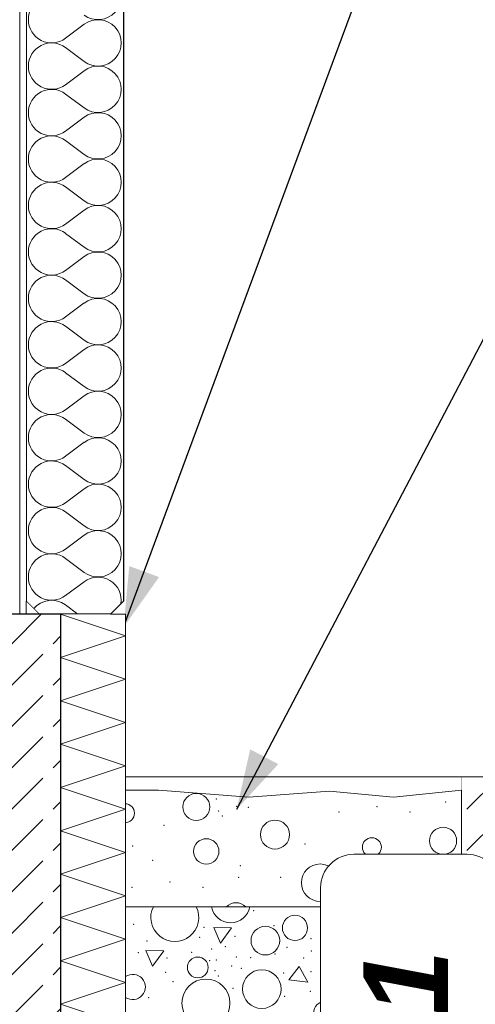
# Model space of a CAD drawing. Header units: millimetres. Extents: x -12989 to 381814, y -50461 to 30884.
# Tile 89 of 111: x 378376 to 379076, y -46261 to -44746. Entities that reach past the tile are written whole.
import ezdxf

# ---------------------------------------------------------------- set-up
doc = ezdxf.new("R2010")
doc.units = ezdxf.units.MM
doc.header["$MEASUREMENT"] = 0
doc.linetypes.add('Wipeout_Contour', pattern=[1000, 0, -1000])
for name, color, linetype, lineweight in [('0_Nr_pióra__21', 7, 'Continuous', 25), ('A_OPASKA_Nr_pióra__1', 7, 'Continuous', 13), ('A_OPASKA_Nr_pióra__7', 7, 'Continuous', 13), ('A_OPASKA_Nr_pióra__90', 7, 'Continuous', 13), ('A_OZN_ODNOSNIKI_Nr_pióra__6', 7, 'Continuous', 13), ('A_OZN_ODNOSNIKI_Nr_pióra__85', 7, 'Continuous', 13), ('A_WYPEŁNIENIA RYSUNKI_Nr_pióra__18', 9, 'Continuous', 13), ('AS_Belki.Import IFC_Nr_pióra__88', 7, 'Continuous', 13), ('Nowe_A__SCIANY_Nr_pióra__27', 7, 'Continuous', 25), ('Nowe_A__SCIANY_Nr_pióra__47', 7, 'Continuous', 15), ('Nowe_A__STROPY_Nr_pióra__69', 7, 'Continuous', 13), ('Nowe_A_OZN_ODNOSNIKI_Nr_pióra__85', 7, 'Continuous', 13), ('Nowe_A_WYM_Nr_pióra__1', 7, 'Continuous', 13), ('Nowe_A_WYM_Nr_pióra__45', 7, 'Continuous', 15), ('Nowe_A_WYM_Nr_pióra__85', 7, 'Continuous', 13)]:
    doc.layers.add(name, color=color, linetype=linetype, lineweight=lineweight)
for name, color, linetype in [('A_OPASKA', 7, 'Continuous'), ('A_OZN_ODNOSNIKI', 7, 'Continuous'), ('A_WYPEŁNIENIA RYSUNKI', 7, 'Continuous'), ('AS_Belki.Import IFC', 7, 'Continuous'), ('Nowe_A__SCIANY', 7, 'Continuous'), ('Nowe_A__STROPY', 7, 'Continuous'), ('Nowe_A_WYM', 7, 'Continuous')]:
    doc.layers.add(name, color=color, linetype=linetype)
for name, color, linetype, lineweight, true_color in [('A_OPASKA_Nr_pióra__163', 7, 'Continuous', 5, 0x6a6a6a), ('A_OPASKA_Nr_pióra__178', 7, 'Continuous', 5, 0x6a6a6a), ('Nowe_A__SCIANY_Nr_pióra__169', 7, 'Continuous', 5, 0x6a6a6a), ('Nowe_A__SCIANY_Nr_pióra__174', 7, 'Continuous', 5, 0x6a6a6a), ('Nowe_A__STROPY_Nr_pióra__169', 7, 'Continuous', 5, 0x6a6a6a), ('Nowe_A__STROPY_Nr_pióra__178', 7, 'Continuous', 5, 0x6a6a6a)]:
    doc.layers.add(name, color=color, linetype=linetype, lineweight=lineweight, true_color=true_color)
doc.styles.add('STYL_AUTOMATYCZNY_4', font='arial.ttf')
doc.styles.add('STYL_AUTOMATYCZNY_8', font='arial.ttf')
doc.dimstyles.new('STYL_AUTOMATYCZNY__2', dxfattribs={"dimtxt": 139.999998, "dimasz": 57, "dimexe": 0.18, "dimexo": 0.0625, "dimgap": 0, "dimtad": 1, "dimdec": 0, "dimlfac": 0.1, "dimzin": 0, "dimdsep": 46, "dimtxsty": 'STYL_AUTOMATYCZNY_4', "dimblk": 'ARROWHEAD_6', "dimblk1": 'ARROWHEAD_6', "dimblk2": 'ARROWHEAD_6', "dimcen": 0.09, "dimse1": 1, "dimse2": 1, "dimclrd": 7, "dimclre": 7, "dimclrt": 7, "dimadec": 0, "dimazin": 0, "dimtfac": 1, "dimtdec": 4, "dimtmove": 0, "dimatfit": 3, "dimfxl": 0, "dimtolj": 1, "dimtzin": 0, "dimarcsym": 0})
doc.dimstyles.new('STYL_AUTOMATYCZNY__3', dxfattribs={"dimtxt": 0.18, "dimasz": 91.2, "dimexe": 0.18, "dimexo": 0.0625, "dimgap": 0, "dimtad": 0, "dimtih": 1, "dimtoh": 1, "dimdec": 4, "dimzin": 0, "dimdsep": 46, "dimcen": 0.09, "dimadec": 0, "dimazin": 0, "dimtfac": 1, "dimtdec": 4, "dimtmove": 0, "dimatfit": 3, "dimldrblk": 'ARROWHEAD_5', "dimfxl": 0, "dimtolj": 1, "dimtzin": 0, "dimarcsym": 0})
pattern_1 = [(0, (363535.4, -45960.6), (0, 233.827), [14.625, -120.375]), (0, (363602.9, -45843.68), (0, 233.827), [14.625, -120.375]), (60, (363535.4, -45960.6), (-202.5, 116.9134), [14.625, -120.375]), (60, (363670.4, -45960.6), (-202.5, 116.9134), [14.625, -120.375]), (120, (363550.03, -45960.6), (202.5, 116.9134), [14.625, -120.375]), (120, (363685.03, -45960.6), (202.5, 116.9134), [14.625, -120.375]), (0, (363535.404, -45938.09), (0, 45), [0, -45, 0, -67.5]), (45, (363557.904, -45938.09), (-31.8198, 31.8198), [0, -33.75, 0, -56.25])]
pattern_2 = [(45, (363535.4, -45960.59), (-63.6396, 63.6396), [67.5, -22.5]), (45, (363535.4, -45896.95), (-63.6396, 63.6396), [67.5, -22.5])]

# ---------------------------------------------------------------- blocks, each defined once
blk = doc.blocks.new('*X11', base_point=(363535.4, -45960.6))
at = {"layer": 'Nowe_A__SCIANY_Nr_pióra__174', "color": 251, "linetype": 'Continuous', "lineweight": 5, "true_color": 0x6a6a6a}
for p, q in [((378474.7, -44753.4), (378446.1, -44774.9)), ((378474.7, -44810.6), (378446.1, -44789.2)), ((378474.7, -44824.9), (378446.1, -44846.3)), ((378474.7, -44882), (378446.1, -44860.6)), ((378474.7, -44896.3), (378446.1, -44917.7)), ((378474.7, -44953.4), (378446.1, -44932)), ((378474.7, -44967.7), (378446.1, -44989.2)), ((378474.7, -45024.9), (378446.1, -45003.4)), ((378474.7, -45039.2), (378446.1, -45060.6)), ((378474.7, -45096.3), (378446.1, -45074.9)), ((378474.7, -45110.6), (378446.1, -45132)), ((378474.7, -45167.7), (378446.1, -45146.3)), ((378474.7, -45182), (378446.1, -45203.4)), ((378474.7, -45239.2), (378446.1, -45217.7)), ((378474.7, -45253.4), (378446.1, -45274.9)), ((378474.7, -45310.6), (378446.1, -45289.2)), ((378474.7, -45324.9), (378446.1, -45346.3)), ((378474.7, -45382), (378446.1, -45360.6)), ((378474.7, -45396.3), (378446.1, -45417.7)), ((378474.7, -45453.4), (378446.1, -45432)), ((378474.7, -45467.7), (378446.1, -45489.2)), ((378474.7, -45524.9), (378446.1, -45503.4)), ((378474.7, -45539.2), (378446.1, -45560.6)), ((378474.7, -45596.3), (378446.1, -45574.9)), ((378474.7, -45610.6), (378446.1, -45632)), ((378465.2, -45660.6), (378446.1, -45646.3))]:
    blk.add_line(p, q, dxfattribs=at)
for centre, start, end in [((378496.1, -44710.6), 233.1301, 126.8699), ((378424.7, -44746.3), 53.1301, 180), ((378424.7, -44746.3), 180, 306.8699), ((378496.1, -44782), 233.1301, 126.8699), ((378424.7, -44817.7), 53.1301, 180), ((378424.7, -44817.7), 180, 306.8699), ((378496.1, -44853.4), 233.1301, 126.8699), ((378424.7, -44889.2), 53.1301, 180), ((378424.7, -44889.2), 180, 306.8699), ((378496.1, -44924.9), 233.1301, 126.8699), ((378424.7, -44960.6), 53.1301, 180), ((378424.7, -44960.6), 180, 306.8699), ((378496.1, -44996.3), 233.1301, 126.8699), ((378424.7, -45032), 53.1301, 180), ((378424.7, -45032), 180, 306.8699), ((378496.1, -45067.7), 233.1301, 126.8699), ((378424.7, -45103.4), 53.1301, 180), ((378424.7, -45103.4), 180, 306.8699), ((378496.1, -45139.2), 233.1301, 126.8699), ((378424.7, -45174.9), 53.1301, 180), ((378424.7, -45174.9), 180, 306.8699), ((378496.1, -45210.6), 233.1301, 126.8699), ((378424.7, -45246.3), 53.1301, 180), ((378424.7, -45246.3), 180, 306.8699), ((378496.1, -45282), 233.1301, 126.8699), ((378424.7, -45317.7), 53.1301, 180), ((378424.7, -45317.7), 180, 306.8699), ((378496.1, -45353.4), 233.1301, 126.8699), ((378424.7, -45389.2), 53.1301, 180), ((378424.7, -45389.2), 180, 306.8699), ((378496.1, -45424.9), 233.1301, 126.8699), ((378424.7, -45460.6), 53.1301, 180), ((378424.7, -45460.6), 180, 306.8699), ((378496.1, -45496.3), 233.1301, 126.8699), ((378424.7, -45532), 53.1301, 180), ((378424.7, -45532), 180, 306.8699), ((378496.1, -45567.7), 233.1301, 126.8699), ((378424.7, -45603.4), 53.1301, 180), ((378424.7, -45603.4), 180, 306.8699), ((378496.1, -45639.2), 351.2832, 126.8699), ((378424.7, -45674.9), 53.1301, 140.6813)]:
    blk.add_arc(centre, 35.7, start, end, dxfattribs=at)
blk = doc.blocks.new('ElemPrzekroju_2_1', base_point=(363535.4, -45960.6))
at = {"color": 254, "linetype": 'Wipeout_Contour', "lineweight": 0, "ltscale": 13711763.05089712}
blk.add_wipeout([(378535.4, -40640.6), (378535.4, -40104.9), (378385.4, -40064.8), (378385.4, -40640.6), (378405.4, -40660.6), (378385.4, -40680.6), (378385.4, -41640.6), (378405.4, -41660.6), (378385.4, -41680.6), (378385.4, -42640.6), (378405.4, -42660.6), (378385.4, -42680.6), (378385.4, -43640.6), (378405.4, -43660.6), (378385.4, -43680.6), (378385.4, -44640.6), (378405.4, -44660.6), (378385.4, -44680.6), (378385.4, -45640.6), (378405.4, -45660.6), (378515.4, -45660.6), (378535.4, -45640.6), (378535.4, -44680.6), (378515.4, -44660.6), (378535.4, -44640.6), (378535.4, -43680.6), (378515.4, -43660.6), (378535.4, -43640.6), (378535.4, -42680.6), (378515.4, -42660.6), (378535.4, -42640.6), (378535.4, -41680.6), (378515.4, -41660.6), (378535.4, -41640.6), (378535.4, -40680.6), (378515.4, -40660.6)], dxfattribs=at).dxf.layer = 'Nowe_A__SCIANY'
at = {"layer": 'Nowe_A__SCIANY_Nr_pióra__27', "color": 7, "linetype": 'Continuous', "lineweight": 25}
for p, q in [((378385.4, -44680.6), (378385.4, -45640.6)), ((378535.4, -44680.6), (378535.4, -45640.6)), ((378385.4, -45640.6), (378405.4, -45660.6)), ((378535.4, -45640.6), (378515.4, -45660.6)), ((378515.4, -45660.6), (378438.5, -45660.6))]:
    blk.add_line(p, q, dxfattribs=at)
at = {"layer": 'Nowe_A__SCIANY', "lineweight": 0}
blk.add_blockref('*X11', (363535.4, -45960.6), dxfattribs=at)
blk = doc.blocks.new('ElemPrzekroju_3_1', base_point=(363535.4, -45960.6))
at = {"color": 254, "linetype": 'Wipeout_Contour', "lineweight": 0, "ltscale": 1143409.303037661}
blk.add_wipeout([(378385.4, -45640.6), (378385.4, -45660.6), (378405.4, -45660.6)], dxfattribs=at).dxf.layer = 'Nowe_A__SCIANY'
blk = doc.blocks.new('*X26', base_point=(363535.4, -45960.6))
at = {"layer": 'Nowe_A__STROPY_Nr_pióra__178', "color": 251, "linetype": 'Continuous', "lineweight": 5, "true_color": 0x6a6a6a}
for p, q in [((378829.3, -46110.6), (378829.4, -46110.9)), ((378829.4, -46110.9), (378829.6, -46110.6)), ((379050.8, -46117.3), (379039.3, -46132.4)), ((379039.3, -46132.4), (379040.3, -46132.5)), ((378674, -46142.6), (378684.4, -46166.5)), ((378701.5, -46142.9), (378674, -46142.6)), ((378684.4, -46166.5), (378701.5, -46142.9)), ((378569.6, -46177.8), (378579.9, -46201.7)), ((378597.1, -46178.1), (378569.6, -46177.8)), ((378579.9, -46201.7), (378597.1, -46178.1)), ((378971.4, -46183.4), (378981.8, -46207.3)), ((378998.9, -46183.7), (378971.4, -46183.4)), ((378981.8, -46207.3), (378998.9, -46183.7)), ((378805.6, -46202.5), (378789.8, -46223.2)), ((378818.8, -46226.6), (378805.6, -46202.5)), ((378789.8, -46223.2), (378818.8, -46226.6)), ((378866.9, -46218.6), (378877.3, -46242.4)), ((378894.4, -46218.8), (378866.9, -46218.6)), ((378877.3, -46242.4), (378894.4, -46218.8))]:
    blk.add_line(p, q, dxfattribs=at)
for centre, radius in [((378799, -46143.1), 19.4), ((378911.6, -46167.9), 36.9), ((378753.5, -46162.6), 22.1), ((378649.5, -46203.9), 16), ((378748, -46237.2), 29.7), ((378662.1, -46258.7), 36.9), ((378946.9, -46244.6), 16), ((378846.9, -46274.7), 19.4), ((379045.4, -46278), 29.7)]:
    blk.add_circle(centre, radius, dxfattribs=at)
for centre, radius, start, end in [((378614.2, -46127.1), 36.9, 153.3976, 26.6024), ((378700.1, -46105.6), 29.7, 189.5882, 350.4118), ((378899, -46113.1), 16, 171.1478, 8.8522), ((378997.5, -46146.4), 29.7, 347.9047, 303.0279), ((379050.9, -46203.3), 22.1, 141.1861, 38.8139), ((378549.5, -46233.9), 19.4, 235.5469, 124.4531)]:
    blk.add_arc(centre, radius, start, end, dxfattribs=at)
for p in [(378735.5, -46116.6), (378849.5, -46120.4), (378925.7, -46118), (378951.3, -46110.9), (378965.9, -46114.3), (379030.9, -46121.4), (378550.8, -46137.6), (378767, -46139.7), (378861, -46134.8), (378930.5, -46126.2), (378659, -46142.3), (378953.4, -46145.3), (378571.2, -46163.2), (378652.4, -46157.8), (378706.9, -46156.2), (378706.9, -46156.2), (378823.7, -46159.4), (378557.9, -46181.3), (378640.1, -46180.7), (378671, -46175.3), (378691.9, -46172.1), (378768.5, -46183.2), (378786.8, -46172.8), (378824, -46178.4), (378848.2, -46178.4), (378956.4, -46183), (378602, -46189.4), (378667.7, -46193.5), (378677.9, -46192.7), (378708.7, -46188), (378730.9, -46188.7), (378812.5, -46189.2), (378949.8, -46198.5), (379004.3, -46196.9), (379004.3, -46196.9), (378600, -46211.2), (378676.2, -46208.9), (378701.8, -46201.7), (378716.5, -46205.2), (378781.4, -46212.2), (378823.7, -46210.5), (378868.5, -46204), (378989.3, -46212.9), (378611.5, -46225.6), (378681.1, -46217), (378855.3, -46222), (378899.4, -46230.2), (378937.5, -46221.4), (378968.4, -46216.1), (379006.1, -46228.8), (379028.3, -46229.5), (379065.9, -46223.9), (378703.9, -46236.2), (378822.4, -46240.7), (378965, -46234.3), (378975.3, -46233.5), (378999.2, -46242.5), (379013.8, -46245.9), (378574.2, -46250.2), (378783.4, -46248.2), (378897.4, -46251.9), (378973.6, -46249.6), (378978.4, -46257.8)]:
    blk.add_point(p, dxfattribs=at)
blk = doc.blocks.new('ElemPrzekroju_14_1', base_point=(363535.4, -45960.6))
at = {"layer": 'Nowe_A__STROPY_Nr_pióra__169', "linetype": 'Continuous', "lineweight": 0, "true_color": 0x1a1a1a}
blk.add_hatch(color=250, dxfattribs=at).paths.add_polyline_path([(378538.5, -45980.6), (378538.5, -46060.6), (379055.4, -46060.6), (379055.4, -45980.6)])
at = {"layer": 'Nowe_A__STROPY_Nr_pióra__69', "color": 7, "linetype": 'Continuous', "lineweight": 13}
blk.add_line((379055.4, -45980.6), (378538.5, -45980.6), dxfattribs=at)
at = {"color": 254, "linetype": 'Wipeout_Contour', "lineweight": 0, "ltscale": 1526360.460028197}
blk.add_wipeout([(378538.5, -46110.6), (379055.4, -46110.6), (379055.4, -46060.6), (378538.5, -46060.6)], dxfattribs=at).dxf.layer = 'Nowe_A__STROPY'
at = {"layer": 'Nowe_A__STROPY_Nr_pióra__178', "linetype": 'Continuous', "lineweight": 5, "true_color": 0x6a6a6a}
h = blk.add_hatch(dxfattribs=at)
h.set_pattern_fill('Chudy_beton_B15_I_WSC_0001', color=251, style=0, pattern_type=2)
h.set_pattern_definition(pattern_1)
h.paths.add_polyline_path([(378538.5, -46110.6), (379055.4, -46110.6), (379055.4, -46060.6), (378538.5, -46060.6)])
at = {"layer": 'Nowe_A__STROPY_Nr_pióra__69', "color": 7, "linetype": 'Continuous', "lineweight": 13}
blk.add_line((379055.4, -46060.6), (378538.5, -46060.6), dxfattribs=at)
at = {"color": 254, "linetype": 'Wipeout_Contour', "lineweight": 0, "ltscale": 3058621.16209194}
blk.add_wipeout([(379055.4, -46110.6), (378538.5, -46110.6), (378538.5, -46510.6), (381359.7, -46510.6), (381359.7, -46110.6), (379135, -46110.6), (379189.3, -46189.5), (379001.1, -46189.5)], dxfattribs=at).dxf.layer = 'Nowe_A__STROPY'
at = {"layer": 'Nowe_A__STROPY_Nr_pióra__69', "color": 7, "linetype": 'Continuous', "lineweight": 13}
for p, q in [((379055.4, -46110.6), (378538.5, -46110.6)), ((379055.4, -46110.6), (379001.1, -46189.5)), ((379189.3, -46189.5), (379001.1, -46189.5))]:
    blk.add_line(p, q, dxfattribs=at)
at = {"layer": 'Nowe_A__STROPY', "lineweight": 0}
blk.add_blockref('*X26', (363535.4, -45960.6), dxfattribs=at)
blk = doc.blocks.new('ElemPrzekroju_33_1', base_point=(363535.4, -45960.6))
at = {"color": 254, "linetype": 'Wipeout_Contour', "lineweight": 0, "ltscale": 1527575.839835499}
blk.add_wipeout([(379055.4, -46110.6), (379001.1, -46189.5), (379189.3, -46189.5), (379135, -46110.6)], dxfattribs=at).dxf.layer = 'A_OPASKA'
at = {"layer": 'A_OPASKA_Nr_pióra__163', "linetype": 'Continuous', "lineweight": 5, "true_color": 0x6a6a6a}
h = blk.add_hatch(dxfattribs=at)
h.set_pattern_fill('Beton_0001', color=251, style=0, pattern_type=2)
h.set_pattern_definition(pattern_2)
h.paths.add_polyline_path([(379055.4, -46110.6), (379001.1, -46189.5), (379189.3, -46189.5), (379135, -46110.6)])
at = {"color": 254, "linetype": 'Wipeout_Contour', "lineweight": 0, "ltscale": 4582666.01341876}
blk.add_wipeout([(379055.4, -46110.6), (379135, -46110.6), (379135, -46099.5), (379135, -46049.5), (379135.4, -46049.5), (379135.4, -46040.6), (379135.4, -45969.5), (379135.4, -45930.6), (379115.4, -45910.6), (379055.4, -45910.6), (379055.4, -45980.4), (379055.4, -45980.6)], dxfattribs=at).dxf.layer = 'A_OPASKA'
at = {"layer": 'A_OPASKA_Nr_pióra__163', "linetype": 'Continuous', "lineweight": 5, "true_color": 0x6a6a6a}
h = blk.add_hatch(dxfattribs=at)
h.set_pattern_fill('Beton_0001', color=251, style=0, pattern_type=2)
h.set_pattern_definition(pattern_2)
h.paths.add_polyline_path([(379055.4, -46110.6), (379135, -46110.6), (379135, -46099.5), (379135, -46049.5), (379135.4, -46049.5), (379135.4, -46040.6), (379135.4, -45969.5), (379135.4, -45930.6), (379115.4, -45910.6), (379055.4, -45910.6), (379055.4, -45980.4), (379055.4, -45980.6)])
at = {"layer": 'A_OPASKA_Nr_pióra__7', "color": 7, "linetype": 'Continuous', "lineweight": 13}
for p, q in [((379115.4, -45910.6), (379055.4, -45910.6)), ((379115.4, -45910.6), (379135.4, -45930.6)), ((379135, -46110.6), (379055.4, -46110.6))]:
    blk.add_line(p, q, dxfattribs=at)
at = {"layer": 'A_OPASKA_Nr_pióra__7', "color": 7, "linetype": 'Continuous', "lineweight": 13, "flags": 128}
for points in [[(379135.4, -45930.6), (379135.4, -45969.5), (379135.4, -45980.6)], [(379135.4, -45980.6), (379135.4, -46040.6), (379135.4, -46049.5)]]:
    blk.add_lwpolyline(points, dxfattribs=at)
at = {"color": 254, "linetype": 'Wipeout_Contour', "lineweight": 0, "ltscale": 1145501.337318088}
blk.add_wipeout([(379055.4, -45980.4), (379055.2, -45980.6), (379055.4, -45980.6)], dxfattribs=at).dxf.layer = 'A_OPASKA'
at = {"layer": 'A_OPASKA_Nr_pióra__178', "linetype": 'Continuous', "lineweight": 5, "true_color": 0x6a6a6a}
h = blk.add_hatch(dxfattribs=at)
h.set_pattern_fill('Chudy_beton_B15_I_WSC_0001', color=251, style=0, pattern_type=2)
h.set_pattern_definition(pattern_1)
h.paths.add_polyline_path([(379055.4, -45980.4), (379055.2, -45980.6), (379055.4, -45980.6)])
at = {"layer": 'A_OPASKA_Nr_pióra__1', "color": 7, "linetype": 'Continuous', "lineweight": 13}
blk.add_line((379055.4, -45980.4), (379055.2, -45980.6), dxfattribs=at)
at = {"layer": 'A_OPASKA_Nr_pióra__7', "color": 7, "linetype": 'Continuous', "lineweight": 13}
blk.add_line((379055.4, -45910.6), (379055.4, -45980.4), dxfattribs=at)
at = {"layer": 'A_OPASKA_Nr_pióra__7', "color": 7, "linetype": 'Continuous', "lineweight": 13, "flags": 128}
blk.add_lwpolyline([(379055.4, -45980.4), (379055.4, -45980.6), (379055.4, -46060.6), (379055.4, -46110.6)], dxfattribs=at)
blk = doc.blocks.new('ElemPrzekroju_34_1', base_point=(363535.4, -45960.6))
at = {"color": 254, "linetype": 'Wipeout_Contour', "lineweight": 0, "ltscale": 1526292.879404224}
blk.add_wipeout([(379055.4, -45910.6), (378538.5, -45910.6), (378538.5, -45980.4), (379055.4, -45980.4)], dxfattribs=at).dxf.layer = 'A_OPASKA'
at = {"layer": 'A_OPASKA_Nr_pióra__90', "color": 7, "linetype": 'Continuous', "lineweight": 13}
blk.add_line((378538.5, -45910.6), (379055.4, -45910.6), dxfattribs=at)
at = {"color": 254, "linetype": 'Wipeout_Contour', "lineweight": 0, "ltscale": 1526309.494926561}
blk.add_wipeout([(379055.4, -45980.4), (378538.5, -45980.4), (378538.5, -45980.6), (379055.2, -45980.6)], dxfattribs=at).dxf.layer = 'A_OPASKA'
at = {"layer": 'A_OPASKA_Nr_pióra__90', "color": 7, "linetype": 'Continuous', "lineweight": 13}
blk.add_line((378538.5, -45980.4), (379055.4, -45980.4), dxfattribs=at)
blk = doc.blocks.new('ElemPrzekroju_109_1', base_point=(363535.4, -45960.6))
at = {"color": 254, "linetype": 'Wipeout_Contour', "lineweight": 0, "ltscale": 1523297.467144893}
blk.add_wipeout([(378375.6, -40323.3), (378375.6, -45660.6), (378385.4, -45660.6), (378385.4, -40325.9)], dxfattribs=at).dxf.layer = 'AS_Belki.Import IFC'
at = {"layer": 'AS_Belki.Import IFC_Nr_pióra__88', "color": 7, "linetype": 'Continuous', "lineweight": 13}
for p, q in [((378375.6, -45660.6), (378375.6, -40323.3)), ((378385.4, -45660.6), (378385.4, -45640.6))]:
    blk.add_line(p, q, dxfattribs=at)
blk = doc.blocks.new('*X161', base_point=(363535.4, -45960.6))
at = {"layer": 'A_WYPEŁNIENIA RYSUNKI_Nr_pióra__18', "color": 9, "linetype": 'Continuous', "lineweight": 13}
for centre, radius in [((378647.2, -45957), 20.8), ((378537.6, -45966.7), 14.6), ((378768.3, -45999.6), 22.3), ((379026.9, -46009.2), 20.8), ((378662.6, -46025.4), 19.5), ((378917.3, -46019), 14.6), ((378837.7, -46073.6), 28.8)]:
    blk.add_circle(centre, radius, dxfattribs=at)
for centre, radius, start, end in [((378458.1, -46021.4), 28.8, 341.9107, 18.0893), ((379042.2, -46077.6), 19.5, 47.594, 312.406), ((378708.4, -46125.1), 20.8, 44.364, 135.636)]:
    blk.add_arc(centre, radius, start, end, dxfattribs=at)
for p in [(378678.3, -45944.7), (378709.4, -45956.3), (378727.3, -45957.9), (378925.1, -45956.4), (379030.7, -45949.3), (378681.9, -45963.5), (378687.2, -45971.2), (378866.8, -45964.9), (378975.9, -45964.8), (378597.8, -45985.2), (378549.3, -46017.2), (378814.3, -46013.9), (378501.3, -46034.7), (378580.2, -46039), (378714.9, -46047.2), (378977.5, -46037.5), (378606.6, -46072.3), (378712.3, -46065.2), (378777.1, -46065.3), (378777.1, -46065.3), (378929, -46069.4), (378548.3, -46080.8), (378657.4, -46080.7), (378881, -46086.9), (378959.8, -46091.3), (378856.2, -46097.5)]:
    blk.add_point(p, dxfattribs=at)
blk = doc.blocks.new('Wypełnienie_1_1', base_point=(363535.4, -45960.6))
at = {"color": 254, "linetype": 'Wipeout_Contour', "lineweight": 0, "ltscale": 3433731.381031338}
blk.add_wipeout([(379055.4, -45931.5), (378950.4, -45942.1), (378852.3, -45932.9), (378728.2, -45942.1), (378589, -45931.2), (378507.7, -45931.2), (378485.4, -45944.1), (378485.4, -46110.6), (379055.4, -46110.6)], dxfattribs=at).dxf.layer = 'A_WYPEŁNIENIA RYSUNKI'
at = {"layer": 'A_WYPEŁNIENIA RYSUNKI_Nr_pióra__18', "color": 9, "linetype": 'Continuous', "lineweight": 13, "flags": 128}
blk.add_lwpolyline([(379055.4, -45931.5), (378950.4, -45942.1), (378852.3, -45932.9), (378728.2, -45942.1), (378589, -45931.2), (378507.7, -45931.2), (378485.4, -45944.1), (378485.4, -46110.6), (379055.4, -46110.6)], close=True, dxfattribs=at)
at = {"layer": 'A_WYPEŁNIENIA RYSUNKI_Nr_pióra__18', "color": 9, "linetype": 'Continuous', "lineweight": 13}
blk.add_blockref('*X161', (363535.4, -45960.6), dxfattribs=at)
blk = doc.blocks.new('ARROWHEAD_5')
at = {"linetype": 'Continuous', "lineweight": 0}
blk.add_hatch(color=0, dxfattribs=at).paths.add_polyline_path([(-1, 0.2679), (0, 0), (-1, -0.2679)])
at = {"color": 0, "linetype": 'Continuous', "lineweight": 0}
blk.add_line((0, 0), (-1, 0), dxfattribs=at)
blk = doc.blocks.new('Etykieta_5_1', base_point=(378538.5, -46352.9))
at = {"color": 254, "linetype": 'Wipeout_Contour', "lineweight": 0, "ltscale": 9163223.306879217}
blk.add_wipeout([(378838.5, -46081), (378838.5, -46624.8), (378838.5, -46624.8), (378845.3, -46650.4), (378864, -46669.1), (378889.6, -46675.9), (378889.6, -46675.9), (379063.7, -46675.9), (379063.7, -46675.9), (379089.3, -46669.1), (379108, -46650.4), (379114.8, -46624.8), (379114.8, -46624.8), (379114.8, -46081), (379114.8, -46081), (379108, -46055.4), (379089.3, -46036.7), (379063.7, -46029.9), (379063.7, -46029.9), (378889.6, -46029.9), (378889.6, -46029.9), (378864, -46036.7), (378845.3, -46055.4)], dxfattribs=at).dxf.layer = 'A_OZN_ODNOSNIKI'
at = {"layer": 'A_OZN_ODNOSNIKI_Nr_pióra__85', "color": 7, "linetype": 'Continuous', "lineweight": 13}
for p, q in [((378239, -46352.9), (378838, -46352.9)), ((378838, -46352.9), (378838.5, -46352.9))]:
    blk.add_line(p, q, dxfattribs=at)
at = {"layer": 'A_OZN_ODNOSNIKI_Nr_pióra__85', "color": 7, "linetype": 'Continuous', "lineweight": 13, "flags": 128}
blk.add_lwpolyline([(378838.5, -46081, -0.414214), (378889.6, -46029.9), (379063.7, -46029.9, -0.414214), (379114.8, -46081), (379114.8, -46624.8, -0.414214), (379063.7, -46675.9), (378889.6, -46675.9, -0.414214), (378838.5, -46624.8)], format="xyb", close=True, dxfattribs=at)
at = {"layer": 'A_OZN_ODNOSNIKI_Nr_pióra__6', "color": 7, "lineweight": 13, "insert": (378904.4, -46570.8), "char_height": 130, "attachment_point": 1, "rotation": 90, "style": 'STYL_AUTOMATYCZNY_8'}
blk.add_mtext('\\A1;{\\pql;\\pt0,6000;\\fArial|b1|i1|c238|p0;\\W1.000000;SF-1\\fArial|b1|i1|c238|p0;\\W1.000000;\\A1{\\H.66x;\\S^  ;}\\fArial|b1|i1|c238|p0;\\W1.000000;\\fArial|b1|i1|c238|p0;\\W1.000000;\\A1{\\H.66x;\\S^  ;}\\fArial|b1|i1|c238|p0;\\W1.000000; \\fArial|b1|i1|c238|p0;\\W1.000000;\\fArial|b1|i1|c238|p0;\\W1.000000;\\fArial|b1|i1|c238|p0;\\W1.000000;\\fArial|b1|i1|c238|p0;\\W1.000000;\\fArial|b1|i1|c238|p0;\\W1.000000;\\fArial|b1|i1|c238|p0;\\W1.000000;\\fArial|b1|i1|c238|p0;\\W1.000000;\\fArial|b1|i1|c238|p0;\\W1.000000;\\fArial|b1|i1|c238|p0;\\W1.000000;\\fArial|b1|i1|c238|p0;\\W1.000000;\\fArial|b1|i1|c238|p0;\\W1.000000;\\fArial|b1|i1|c238|p0;\\W1.000000;\\fArial|b1|i1|c238|p0;\\W1.000000;\\fArial|b1|i1|c238|p0;\\W1.000000;\\fArial|b1|i1|c238|p0;\\W1.000000;\\fArial|b1|i1|c238|p0;\\W1.000000;\\fArial|b1|i1|c238|p0;\\W1.000000;\\fArial|b1|i1|c238|p0;\\W1.000000;\\fArial|b1|i1|c238|p0;\\W1.000000;\\fArial|b1|i1|c238|p0;\\W1.000000;\\fArial|b1|i1|c238|p0;\\W1.000000;\\fArial|b1|i1|c238|p0;\\W1.000000;\\fArial|b1|i1|c238|p0;\\W1.000000;\\fArial|b1|i1|c238|p0;\\W1.000000;\\fArial|b1|i1|c238|p0;\\W1.000000;\\fArial|b1|i1|c238|p0;\\W1.000000;\\fArial|b1|i1|c238|p0;\\W1.000000;\\fArial|b1|i1|c238|p0;\\W1.000000;\\fArial|b1|i1|c238|p0;\\W1.000000;\\fArial|b1|i1|c238|p0;\\W1.000000;\\fArial|b1|i1|c238|p0;\\W1.000000;\\fArial|b1|i1|c238|p0;\\W1.000000;\\fArial|b1|i1|c238|p0;\\W1.000000;\\fArial|b1|i1|c238|p0;\\W1.000000;\\fArial|b1|i1|c238|p0;\\W1.000000;\\fArial|b1|i1|c238|p0;\\W1.000000;\\fArial|b1|i1|c238|p0;\\W1.000000;\\fArial|b1|i1|c238|p0;\\W1.000000;\\fArial|b1|i1|c238|p0;\\W1.000000;\\fArial|b1|i1|c238|p0;\\W1.000000;\\fArial|b1|i1|c238|p0;\\W1.000000;\\fArial|b1|i1|c238|p0;\\W1.000000;\\fArial|b1|i1|c238|p0;\\W1.000000;}', dxfattribs=at)
blk = doc.blocks.new('*X225', base_point=(363535.4, -45960.6))
at = {"layer": 'Nowe_A__SCIANY_Nr_pióra__174', "color": 251, "linetype": 'Continuous', "lineweight": 5, "true_color": 0x6a6a6a}
for p, q in [((378538.5, -45693.9), (378438.5, -45660.6)), ((378438.5, -45727.3), (378538.5, -45693.9)), ((378538.5, -45760.6), (378438.5, -45727.3)), ((378438.5, -45793.9), (378538.5, -45760.6)), ((378538.5, -45827.3), (378438.5, -45793.9)), ((378438.5, -45860.6), (378538.5, -45827.3)), ((378538.5, -45893.9), (378438.5, -45860.6)), ((378438.5, -45927.3), (378538.5, -45893.9)), ((378538.5, -45960.6), (378438.5, -45927.3)), ((378438.5, -45993.9), (378538.5, -45960.6)), ((378538.5, -46027.3), (378438.5, -45993.9)), ((378438.5, -46060.6), (378538.5, -46027.3)), ((378538.5, -46093.9), (378438.5, -46060.6)), ((378438.5, -46127.3), (378538.5, -46093.9)), ((378538.5, -46160.6), (378438.5, -46127.3)), ((378438.5, -46193.9), (378538.5, -46160.6)), ((378538.5, -46227.3), (378438.5, -46193.9)), ((378438.5, -46260.6), (378538.5, -46227.3)), ((378538.5, -46293.9), (378438.5, -46260.6)), ((378438.5, -46327.3), (378538.5, -46293.9)), ((378538.5, -46360.6), (378438.5, -46327.3)), ((378438.5, -46393.9), (378538.5, -46360.6)), ((378538.5, -46427.3), (378438.5, -46393.9)), ((378438.5, -46460.6), (378538.5, -46427.3)), ((378538.5, -46493.9), (378438.5, -46460.6)), ((378438.5, -46527.3), (378538.5, -46493.9)), ((378538.5, -46560.6), (378438.5, -46527.3)), ((378438.5, -46593.9), (378538.5, -46560.6)), ((378538.5, -46627.3), (378438.5, -46593.9)), ((378438.5, -46660.6), (378538.5, -46627.3)), ((378538.5, -46693.9), (378438.5, -46660.6)), ((378438.5, -46727.3), (378538.5, -46693.9)), ((378538.5, -46760.6), (378438.5, -46727.3)), ((378438.5, -46793.9), (378538.5, -46760.6)), ((378538.5, -46827.3), (378438.5, -46793.9)), ((378438.5, -46860.6), (378538.5, -46827.3))]:
    blk.add_line(p, q, dxfattribs=at)
blk = doc.blocks.new('ElemPrzekroju_141_1', base_point=(363535.4, -45960.6))
at = {"color": 254, "linetype": 'Wipeout_Contour', "lineweight": 0, "ltscale": 1524666.457183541}
blk.add_wipeout([(378258.5, -45660.6), (378258.5, -46860.6), (378438.5, -46860.6), (378438.5, -45660.6)], dxfattribs=at).dxf.layer = 'Nowe_A__SCIANY'
at = {"layer": 'Nowe_A__SCIANY_Nr_pióra__169', "linetype": 'Continuous', "lineweight": 5, "true_color": 0x6a6a6a}
h = blk.add_hatch(dxfattribs=at)
h.set_pattern_fill('Beton_0001', color=251, style=0, pattern_type=2)
h.set_pattern_definition(pattern_2)
h.paths.add_polyline_path([(378258.5, -45660.6), (378258.5, -46860.6), (378438.5, -46860.6), (378438.5, -45660.6)])
at = {"layer": 'Nowe_A__SCIANY_Nr_pióra__27', "color": 7, "linetype": 'Continuous', "lineweight": 25}
for p, q in [((378258.5, -45660.6), (378258.5, -45960.6)), ((378405.4, -45660.6), (378258.5, -45660.6)), ((378357.4, -46860.6), (378258.5, -46860.6))]:
    blk.add_line(p, q, dxfattribs=at)
at = {"layer": 'Nowe_A__SCIANY_Nr_pióra__27', "color": 7, "linetype": 'Continuous', "lineweight": 25, "flags": 128}
blk.add_lwpolyline([(378258.5, -45960.6), (378258.5, -46160.6), (378258.5, -46260.6), (378258.5, -46720.6), (378258.5, -46860.6)], dxfattribs=at)
at = {"color": 254, "linetype": 'Wipeout_Contour', "lineweight": 0, "ltscale": 1525222.317966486}
blk.add_wipeout([(378538.5, -45660.6), (378438.5, -45660.6), (378438.5, -46860.6), (378538.5, -46860.6)], dxfattribs=at).dxf.layer = 'Nowe_A__SCIANY'
at = {"layer": 'Nowe_A__SCIANY_Nr_pióra__27', "color": 7, "linetype": 'Continuous', "lineweight": 25}
for p, q in [((378438.5, -45660.6), (378405.4, -45660.6)), ((378438.5, -45660.6), (378438.5, -46860.6)), ((378438.5, -46860.6), (378357.4, -46860.6))]:
    blk.add_line(p, q, dxfattribs=at)
at = {"layer": 'Nowe_A__SCIANY_Nr_pióra__47', "color": 7, "linetype": 'Continuous', "lineweight": 15}
for p, q in [((378538.5, -45660.6), (378515.4, -45660.6)), ((378538.5, -45660.6), (378538.5, -45980.6)), ((378538.5, -46860.6), (378438.5, -46860.6))]:
    blk.add_line(p, q, dxfattribs=at)
at = {"layer": 'Nowe_A__SCIANY_Nr_pióra__47', "color": 7, "linetype": 'Continuous', "lineweight": 15, "flags": 128}
blk.add_lwpolyline([(378538.5, -45980.6), (378538.5, -46060.6), (378538.5, -46110.6), (378538.5, -46510.6), (378538.5, -46860.6)], dxfattribs=at)
at = {"layer": 'Nowe_A__SCIANY', "lineweight": 0}
blk.add_blockref('*X225', (363535.4, -45960.6), dxfattribs=at)
blk = doc.blocks.new('*D227', base_point=(363535.4, -45960.6))
at = {"layer": 'Nowe_A_WYM_Nr_pióra__45', "color": 7, "linetype": 'Continuous', "lineweight": 15}
for p, q in [((371350.9, -45930.6), (371410.9, -45990.6)), ((371350.9, -47230.6), (371410.9, -47290.6))]:
    blk.add_line(p, q, dxfattribs=at)
at = {"layer": 'Nowe_A_WYM_Nr_pióra__85', "color": 7, "linetype": 'Continuous', "lineweight": 13}
for p, q in [((371437.2, -45960.6), (371324.7, -45960.6)), ((371380.9, -47260.6), (371380.9, -45960.6)), ((371437.2, -47260.6), (371324.7, -47260.6)), ((371380.9, -47305.6), (371380.9, -47260.6))]:
    blk.add_line(p, q, dxfattribs=at)
at = {"layer": 'Nowe_A_WYM_Nr_pióra__1', "color": 7, "lineweight": 13, "insert": (371352.9, -46770.8), "char_height": 140, "attachment_point": 7, "rotation": 90, "style": 'STYL_AUTOMATYCZNY_4'}
blk.add_mtext('\\A1;{\\pql;\\fArial|b0|i0|c238|p0;\\W1.000000;130}', dxfattribs=at)
blk = doc.blocks.new('ARROWHEAD_6')
at = {"color": 0, "linetype": 'Continuous', "lineweight": 0}
for p, q in [((-0.5, -0.5), (0.5, 0.5)), ((0, 0), (-1, 0))]:
    blk.add_line(p, q, dxfattribs=at)
blk = doc.blocks.new('*D228', base_point=(363535.4, -45960.6))
at = {"layer": 'Nowe_A_WYM_Nr_pióra__45', "color": 7, "linetype": 'Continuous', "lineweight": 15}
for p, q in [((371410.9, -38783.8), (371350.9, -38723.8)), ((371350.9, -45930.6), (371410.9, -45990.6))]:
    blk.add_line(p, q, dxfattribs=at)
at = {"layer": 'Nowe_A_WYM_Nr_pióra__85', "color": 7, "linetype": 'Continuous', "lineweight": 13}
for p, q in [((371380.9, -38753.8), (371380.9, -38708.8)), ((371437.2, -38753.8), (371324.7, -38753.8)), ((371380.9, -45960.6), (371380.9, -38753.8)), ((371437.2, -45960.6), (371324.7, -45960.6))]:
    blk.add_line(p, q, dxfattribs=at)
at = {"layer": 'Nowe_A_WYM_Nr_pióra__1', "color": 7, "lineweight": 13, "insert": (371352.9, -42517.4), "char_height": 140, "attachment_point": 7, "rotation": 90, "style": 'STYL_AUTOMATYCZNY_4'}
blk.add_mtext('\\A1;{\\pql;\\fArial|b0|i0|c238|p0;\\W1.000000;721}', dxfattribs=at)

msp = doc.modelspace()

# ---------------------------------------------------------------- block references
at = {"layer": 'Nowe_A__SCIANY', "lineweight": 0}
msp.add_blockref('ElemPrzekroju_2_1', (363535.4, -45960.6), dxfattribs=at)
at = {"layer": 'Nowe_A__STROPY', "lineweight": 0}
msp.add_blockref('ElemPrzekroju_14_1', (363535.4, -45960.6), dxfattribs=at)

# ---------------------------------------------------------------- next in the draw order: block references
at = {"layer": 'A_OPASKA', "lineweight": 0}
msp.add_blockref('ElemPrzekroju_33_1', (363535.4, -45960.6), dxfattribs=at)
at = {"layer": 'Nowe_A__SCIANY', "lineweight": 0}
msp.add_blockref('ElemPrzekroju_3_1', (363535.4, -45960.6), dxfattribs=at)

# ---------------------------------------------------------------- next in the draw order: leaders
at = {"layer": 'Nowe_A_OZN_ODNOSNIKI_Nr_pióra__85', "color": 7, "linetype": 'Continuous', "lineweight": 13, "annotation_type": 0, "has_hookline": 1, "hookline_direction": 0, "text_width": 1810.5}
msp.add_leader([(378535.4, -45680.6), (379016.2, -44382.6), (378993.4, -44348.3), (379084.6, -44348.3)], dimstyle='STYL_AUTOMATYCZNY__3', dxfattribs=at)

# ---------------------------------------------------------------- next in the draw order: block references
at = {"layer": 'A_OPASKA', "lineweight": 0}
msp.add_blockref('ElemPrzekroju_34_1', (363535.4, -45960.6), dxfattribs=at)
at = {"layer": 'AS_Belki.Import IFC', "lineweight": 0}
msp.add_blockref('ElemPrzekroju_109_1', (363535.4, -45960.6), dxfattribs=at)

# ---------------------------------------------------------------- next in the draw order: linework, layer by layer
at = {"layer": '0_Nr_pióra__21', "color": 7, "linetype": 'Continuous', "lineweight": 25}
msp.add_lwpolyline([(378385.4, -45660.6), (378515.4, -45660.6), (378535.4, -45680.6), (378535.4, -45699.9)], dxfattribs=at)

# ---------------------------------------------------------------- next in the draw order: block references
at = {"layer": 'A_WYPEŁNIENIA RYSUNKI_Nr_pióra__18', "color": 9, "linetype": 'Continuous', "lineweight": 13}
msp.add_blockref('Wypełnienie_1_1', (363535.4, -45960.6), dxfattribs=at)

# ---------------------------------------------------------------- next in the draw order: leaders
at = {"layer": 'Nowe_A_OZN_ODNOSNIKI_Nr_pióra__85', "color": 7, "linetype": 'Continuous', "lineweight": 13, "annotation_type": 0, "has_hookline": 1, "hookline_direction": 0, "text_width": 1472.8}
msp.add_leader([(378709.4, -45960.6), (379290.7, -44852.7), (379267.8, -44782.4), (379359, -44782.4)], dimstyle='STYL_AUTOMATYCZNY__3', dxfattribs=at)

# ---------------------------------------------------------------- next in the draw order: block references
at = {"layer": 'A_OZN_ODNOSNIKI', "color": 7, "linetype": 'Continuous', "lineweight": 13}
msp.add_blockref('Etykieta_5_1', (378538.5, -46352.9), dxfattribs=at)

# ---------------------------------------------------------------- next in the draw order: block references
at = {"layer": 'Nowe_A__SCIANY', "lineweight": 0}
msp.add_blockref('ElemPrzekroju_141_1', (363535.4, -45960.6), dxfattribs=at)

# ---------------------------------------------------------------- next in the draw order: dimensions: what is measured, and where the dimension line sits
at = {"layer": 'Nowe_A_WYM', "color": 7, "linetype": 'Continuous', "lineweight": 13}
for base, p1, p2, picture, middle in [((371380.9, -38753.8), (381359.7, -45960.6), (371035.4, -38753.8), '*D228', (371282.9, -42357.5)), ((371380.9, -45960.6), (381359.7, -47260.6), (381359.7, -45960.6), '*D227', (371282.9, -46610.9))]:
    dim = msp.add_linear_dim(base=base, p1=p1, p2=p2, angle=90, dimstyle='STYL_AUTOMATYCZNY__2', dxfattribs=at)
    dim.commit()
    dim.dimension.update_dxf_attribs({"geometry": picture, "text_midpoint": middle, "dimtype": 160, "text_rotation": 90})

doc.saveas('drawing.dxf')
